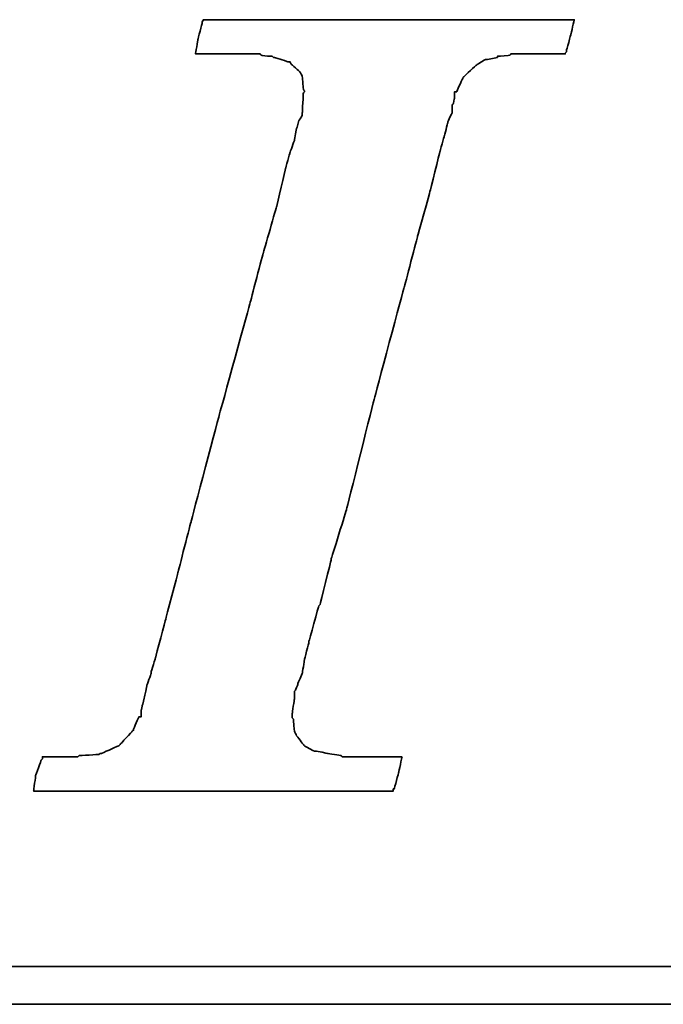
# Model space of a CAD drawing. Header units: millimetres. Extents: x -257 to 3135, y -1556 to 860.
# Tile 77 of 256: x 48.05 to 51.48, y -1263.64 to -1258.4. Entities that reach past the tile are written whole.
import ezdxf

# ---------------------------------------------------------------- set-up
doc = ezdxf.new("R2010")
doc.units = ezdxf.units.MM
doc.layers.add('DIM', color=4, linetype='CONTINUOUS')
doc.layers.add('layer 1', color=7, linetype='CONTINUOUS')

# ---------------------------------------------------------------- blocks, each defined once
blk = doc.blocks.new('TBI MOTION logo(完整正式版)')
at = {"layer": 'layer 1', "color": 22, "lineweight": 35}
for points, knots in [([(-40.59125, -7.94375), (-40.59125, -7.94375), (-40.97375, -7.94375), (-40.97375, -7.94375), (-40.97375, -7.94375), (-40.97375, -7.94375), (-41.38125, -7.94375), (-41.38125, -7.94375), (-41.38125, -7.94375), (-41.38125, -7.94375), (-41.54875, -7.94375), (-41.54875, -7.94375), (-41.54875, -7.94375), (-41.54875, -7.94375), (-41.59875, -7.94375), (-41.59875, -7.94375), (-41.59875, -7.94375), (-41.59875, -7.94375), (-41.88375, -7.94375), (-41.88375, -7.94375), (-41.88375, -7.94375), (-41.88375, -7.94375), (-41.90875, -7.91875), (-41.90875, -7.91875), (-41.90875, -7.91875), (-41.90875, -7.91875), (-42.19875, -7.87125), (-42.19875, -7.87125), (-42.19875, -7.87125), (-42.19875, -7.87125), (-42.43875, -7.82375), (-42.43875, -7.82375), (-42.43875, -7.82375), (-42.43875, -7.82375), (-42.45875, -7.82375), (-42.45875, -7.82375), (-42.45875, -7.82375), (-42.45875, -7.82375), (-42.48625, -7.82375), (-42.48625, -7.82375), (-42.48625, -7.82375), (-42.48625, -7.82375), (-42.67625, -7.72375), (-42.67625, -7.72375), (-42.67625, -7.72375), (-42.67625, -7.72375), (-42.70125, -7.70375), (-42.70125, -7.70375), (-42.70125, -7.70375), (-42.70125, -7.70375), (-42.72375, -7.67875), (-42.72375, -7.67875), (-42.72375, -7.67875), (-42.72375, -7.67875), (-42.86875, -7.48875), (-42.86875, -7.48875), (-42.86875, -7.48875), (-42.86875, -7.48875), (-42.89375, -7.43875), (-42.89375, -7.43875), (-42.89375, -7.43875), (-42.89375, -7.43875), (-42.91875, -7.38875), (-42.91875, -7.38875), (-42.91875, -7.38875), (-42.91875, -7.38875), (-42.93875, -7.12875), (-42.93875, -7.12875), (-42.93875, -7.12875), (-42.93875, -7.12875), (-42.96375, -7.10375), (-42.96375, -7.10375), (-42.96375, -7.10375), (-42.96375, -7.10375), (-42.96375, -7.05375), (-42.96375, -7.05375), (-42.96375, -7.05375), (-42.96375, -7.05375), (-42.96375, -7.00875), (-42.96375, -7.00875), (-42.96375, -7.00875), (-42.96375, -7.00875), (-42.91875, -6.69625), (-42.91875, -6.69625), (-42.91875, -6.69625), (-42.91875, -6.69625), (-42.91875, -6.62375), (-42.91875, -6.62375), (-42.91875, -6.62375), (-42.91875, -6.62375), (-42.91875, -6.59625), (-42.91875, -6.59625), (-42.91875, -6.59625), (-42.91875, -6.59625), (-42.91875, -6.57375), (-42.91875, -6.57375), (-42.91875, -6.57375), (-42.91875, -6.57375), (-42.91875, -6.52875), (-42.91875, -6.52875), (-42.91875, -6.52875), (-42.91875, -6.52875), (-42.89375, -6.50375), (-42.89375, -6.50375), (-42.89375, -6.50375), (-42.89375, -6.50375), (-42.84375, -6.38375), (-42.84375, -6.38375), (-42.84375, -6.38375), (-42.84375, -6.38375), (-42.84375, -6.35875), (-42.84375, -6.35875), (-42.84375, -6.35875), (-42.84375, -6.35875), (-42.74625, -6.14375), (-42.74625, -6.14375), (-42.74625, -6.14375), (-42.74625, -6.14375), (-42.70125, -5.85375), (-42.70125, -5.85375), (-42.70125, -5.85375), (-42.70125, -5.85375), (-42.60375, -5.47125), (-42.60375, -5.47125), (-42.60375, -5.47125), (-42.60375, -5.47125), (-42.60375, -5.44875), (-42.60375, -5.44875), (-42.60375, -5.44875), (-42.60375, -5.44875), (-42.38875, -4.67875), (-42.38875, -4.67875), (-42.38875, -4.67875), (-42.38875, -4.67875), (-42.36375, -4.65375), (-42.36375, -4.65375), (-42.36375, -4.65375), (-42.36375, -4.65375), (-42.12375, -3.69625), (-42.12375, -3.69625), (-42.12375, -3.69625), (-42.12375, -3.69625), (-42.12375, -3.67374), (-42.12375, -3.67374), (-42.12375, -3.67374), (-42.12375, -3.67374), (-41.78875, -2.59374), (-41.78875, -2.59374), (-41.78875, -2.59374), (-41.78875, -2.59374), (-41.18875, -0.19375), (-41.18875, -0.19375), (-41.18875, -0.19375), (-41.18875, -0.19375), (-40.54375, 2.20624), (-40.54375, 2.20624), (-40.54375, 2.20624), (-40.54375, 2.20624), (-40.25375, 3.30875), (-40.25375, 3.30875), (-40.25375, 3.30875), (-40.25375, 3.30875), (-39.98875, 4.27125), (-39.98875, 4.27125), (-39.98875, 4.27125), (-39.98875, 4.27125), (-39.77375, 5.13125), (-39.77375, 5.13125), (-39.77375, 5.13125), (-39.77375, 5.13125), (-39.67875, 5.47125), (-39.67875, 5.47125), (-39.67875, 5.47125), (-39.67875, 5.47125), (-39.60375, 5.75625), (-39.60375, 5.75625), (-39.60375, 5.75625), (-39.60375, 5.75625), (-39.60375, 5.78125), (-39.60375, 5.78125), (-39.60375, 5.78125), (-39.60375, 5.78125), (-39.50875, 5.97125), (-39.50875, 5.97125), (-39.50875, 5.97125), (-39.50875, 5.97125), (-39.50875, 6.13875), (-39.50875, 6.13875), (-39.50875, 6.13875), (-39.50875, 6.13875), (-39.48625, 6.16625), (-39.48625, 6.16625), (-39.48625, 6.16625), (-39.48625, 6.16625), (-39.46125, 6.28625), (-39.46125, 6.28625), (-39.46125, 6.28625), (-39.46125, 6.28625), (-39.46125, 6.42625), (-39.46125, 6.42625), (-39.46125, 6.42625), (-39.46125, 6.42625), (-39.41375, 6.42625), (-39.41375, 6.42625), (-39.41375, 6.42625), (-39.41375, 6.42625), (-39.29375, 6.69125), (-39.29375, 6.69125), (-39.29375, 6.69125), (-39.29375, 6.69125), (-39.26875, 6.74125), (-39.26875, 6.74125), (-39.26875, 6.74125), (-39.26875, 6.74125), (-39.24375, 6.76625), (-39.24375, 6.76625), (-39.24375, 6.76625), (-39.24375, 6.76625), (-38.98375, 7.00624), (-38.98375, 7.00624), (-38.98375, 7.00624), (-38.98375, 7.00624), (-38.95625, 7.02624), (-38.95625, 7.02624), (-38.95625, 7.02624), (-38.95625, 7.02624), (-38.78875, 7.12624), (-38.78875, 7.12624), (-38.78875, 7.12624), (-38.78875, 7.12624), (-38.76375, 7.12624), (-38.76375, 7.12624), (-38.76375, 7.12624), (-38.76375, 7.12624), (-38.74375, 7.12624), (-38.74375, 7.12624), (-38.74375, 7.12624), (-38.74375, 7.12624), (-38.52875, 7.17125), (-38.52875, 7.17125), (-38.52875, 7.17125), (-38.52875, 7.17125), (-38.52875, 7.19624), (-38.52875, 7.19624), (-38.52875, 7.19624), (-38.52875, 7.19624), (-38.50375, 7.19624), (-38.50375, 7.19624), (-38.50375, 7.19624), (-38.50375, 7.19624), (-38.26125, 7.21875), (-38.26125, 7.21875), (-38.26125, 7.21875), (-38.26125, 7.21875), (-38.23875, 7.24624), (-38.23875, 7.24624), (-38.23875, 7.24624), (-38.23875, 7.24624), (-38.21625, 7.24624), (-38.21625, 7.24624), (-38.21625, 7.24624), (-38.21625, 7.24624), (-38.18875, 7.24624), (-38.18875, 7.24624), (-38.18875, 7.24624), (-38.18875, 7.24624), (-37.90375, 7.24624), (-37.90375, 7.24624), (-37.90375, 7.24624), (-37.90375, 7.24624), (-37.85375, 7.24624), (-37.85375, 7.24624), (-37.85375, 7.24624), (-37.85375, 7.24624), (-37.75875, 7.24624), (-37.75875, 7.24624), (-37.75875, 7.24624), (-37.75875, 7.24624), (-37.42375, 7.24624), (-37.42375, 7.24624), (-37.42375, 7.24624), (-37.42375, 7.24624), (-37.08875, 7.24624), (-37.08875, 7.24624), (-37.08875, 7.24624), (-37.08875, 7.24624), (-37.06375, 7.24624), (-37.06375, 7.24624), (-37.06375, 7.24624), (-37.06375, 7.24624), (-37.06375, 7.26624), (-37.06375, 7.26624), (-37.06375, 7.26624), (-37.06375, 7.26624), (-37.03875, 7.29125), (-37.03875, 7.29125), (-37.03875, 7.29125), (-37.03875, 7.29125), (-37.03875, 7.31625), (-37.03875, 7.31625), (-37.03875, 7.31625), (-37.03875, 7.31625), (-36.94125, 7.67625), (-36.94125, 7.67625), (-36.94125, 7.67625), (-36.94125, 7.67625), (-36.86875, 7.98625), (-36.86875, 7.98625), (-36.86875, 7.98625), (-36.86875, 7.98625), (-36.98875, 7.98625), (-36.98875, 7.98625), (-36.98875, 7.98625), (-36.98875, 7.98625), (-37.42375, 7.98625), (-37.42375, 7.98625), (-37.42375, 7.98625), (-37.42375, 7.98625), (-37.94875, 7.98625), (-37.94875, 7.98625), (-37.94875, 7.98625), (-37.94875, 7.98625), (-38.57375, 7.98625), (-38.57375, 7.98625), (-38.57375, 7.98625), (-38.57375, 7.98625), (-39.29375, 7.98625), (-39.29375, 7.98625), (-39.29375, 7.98625), (-39.29375, 7.98625), (-40.82875, 7.98625), (-40.82875, 7.98625), (-40.82875, 7.98625), (-40.82875, 7.98625), (-42.36375, 7.98625), (-42.36375, 7.98625), (-42.36375, 7.98625), (-42.36375, 7.98625), (-43.08375, 7.98625), (-43.08375, 7.98625), (-43.08375, 7.98625), (-43.08375, 7.98625), (-43.70875, 7.98625), (-43.70875, 7.98625), (-43.70875, 7.98625), (-43.70875, 7.98625), (-44.23375, 7.98625), (-44.23375, 7.98625), (-44.23375, 7.98625), (-44.23375, 7.98625), (-44.66875, 7.98625), (-44.66875, 7.98625), (-44.66875, 7.98625), (-44.66875, 7.98625), (-44.88375, 7.98625), (-44.88375, 7.98625), (-44.88375, 7.98625), (-44.88375, 7.98625), (-44.90875, 7.94125), (-44.90875, 7.94125), (-44.90875, 7.94125), (-44.90875, 7.94125), (-44.90875, 7.91625), (-44.90875, 7.91625), (-44.90875, 7.91625), (-44.90875, 7.91625), (-45.00375, 7.55625), (-45.00375, 7.55625), (-45.00375, 7.55625), (-45.00375, 7.55625), (-45.05375, 7.24624), (-45.05375, 7.24624), (-45.05375, 7.24624), (-45.05375, 7.24624), (-44.61875, 7.24624), (-44.61875, 7.24624), (-44.61875, 7.24624), (-44.61875, 7.24624), (-44.11375, 7.24624), (-44.11375, 7.24624), (-44.11375, 7.24624), (-44.11375, 7.24624), (-43.99375, 7.24624), (-43.99375, 7.24624), (-43.99375, 7.24624), (-43.99375, 7.24624), (-43.94625, 7.24624), (-43.94625, 7.24624), (-43.94625, 7.24624), (-43.94625, 7.24624), (-43.92374, 7.24624), (-43.92374, 7.24624), (-43.92374, 7.24624), (-43.92374, 7.24624), (-43.65875, 7.24624), (-43.65875, 7.24624), (-43.65875, 7.24624), (-43.65875, 7.24624), (-43.63875, 7.21875), (-43.63875, 7.21875), (-43.63875, 7.21875), (-43.63875, 7.21875), (-43.46875, 7.19624), (-43.46875, 7.19624), (-43.46875, 7.19624), (-43.46875, 7.19624), (-43.39875, 7.19624), (-43.39875, 7.19624), (-43.39875, 7.19624), (-43.39875, 7.19624), (-43.37125, 7.17125), (-43.37125, 7.17125), (-43.37125, 7.17125), (-43.37125, 7.17125), (-43.34875, 7.17125), (-43.34875, 7.17125), (-43.34875, 7.17125), (-43.34875, 7.17125), (-43.20375, 7.12624), (-43.20375, 7.12624), (-43.20375, 7.12624), (-43.20375, 7.12624), (-43.05875, 7.07624), (-43.05875, 7.07624), (-43.05875, 7.07624), (-43.05875, 7.07624), (-43.01375, 7.07624), (-43.01375, 7.07624), (-43.01375, 7.07624), (-43.01375, 7.07624), (-42.98875, 7.02624), (-42.98875, 7.02624), (-42.98875, 7.02624), (-42.98875, 7.02624), (-42.79875, 6.86125), (-42.79875, 6.86125), (-42.79875, 6.86125), (-42.79875, 6.86125), (-42.77375, 6.81125), (-42.77375, 6.81125), (-42.77375, 6.81125), (-42.77375, 6.81125), (-42.74625, 6.76625), (-42.74625, 6.76625), (-42.74625, 6.76625), (-42.74625, 6.76625), (-42.72375, 6.47625), (-42.72375, 6.47625), (-42.72375, 6.47625), (-42.72375, 6.47625), (-42.70125, 6.45124), (-42.70125, 6.45124), (-42.70125, 6.45124), (-42.70125, 6.45124), (-42.70125, 6.42625), (-42.70125, 6.42625), (-42.70125, 6.42625), (-42.70125, 6.42625), (-42.72375, 6.40625), (-42.72375, 6.40625), (-42.72375, 6.40625), (-42.72375, 6.40625), (-42.74625, 5.97125), (-42.74625, 5.97125), (-42.74625, 5.97125), (-42.74625, 5.97125), (-42.74625, 5.94625), (-42.74625, 5.94625), (-42.74625, 5.94625), (-42.74625, 5.94625), (-42.74625, 5.92625), (-42.74625, 5.92625), (-42.74625, 5.92625), (-42.74625, 5.92625), (-42.77375, 5.87625), (-42.77375, 5.87625), (-42.77375, 5.87625), (-42.77375, 5.87625), (-42.81875, 5.80625), (-42.81875, 5.80625), (-42.81875, 5.80625), (-42.81875, 5.80625), (-42.86875, 5.63625), (-42.86875, 5.63625), (-42.86875, 5.63625), (-42.86875, 5.63625), (-42.91875, 5.39625), (-42.91875, 5.39625), (-42.91875, 5.39625), (-42.91875, 5.39625), (-42.91875, 5.37124), (-42.91875, 5.37124), (-42.91875, 5.37124), (-42.91875, 5.37124), (-43.01375, 5.10874), (-43.01375, 5.10874), (-43.01375, 5.10874), (-43.01375, 5.10874), (-43.10875, 4.77124), (-43.10875, 4.77124), (-43.10875, 4.77124), (-43.10875, 4.77124), (-43.29875, 3.95625), (-43.29875, 3.95625), (-43.29875, 3.95625), (-43.29875, 3.95625), (-43.58875, 2.95125), (-43.58875, 2.95125), (-43.58875, 2.95125), (-43.58875, 2.95125), (-43.87375, 1.87125), (-43.87375, 1.87125), (-43.87375, 1.87125), (-43.87375, 1.87125), (-44.52625, -0.50374), (-44.52625, -0.50374), (-44.52625, -0.50374), (-44.52625, -0.50374), (-45.14875, -2.85375), (-45.14875, -2.85375), (-45.14875, -2.85375), (-45.14875, -2.85375), (-45.43375, -3.95875), (-45.43375, -3.95875), (-45.43375, -3.95875), (-45.43375, -3.95875), (-45.69875, -4.96875), (-45.69875, -4.96875), (-45.69875, -4.96875), (-45.69875, -4.96875), (-45.91375, -5.78375), (-45.91375, -5.78375), (-45.91375, -5.78375), (-45.91375, -5.78375), (-46.01375, -6.11875), (-46.01375, -6.11875), (-46.01375, -6.11875), (-46.01375, -6.11875), (-46.01375, -6.14375), (-46.01375, -6.14375), (-46.01375, -6.14375), (-46.01375, -6.14375), (-46.10875, -6.40875), (-46.10875, -6.40875), (-46.10875, -6.40875), (-46.10875, -6.40875), (-46.15375, -6.64875), (-46.15375, -6.64875), (-46.15375, -6.64875), (-46.15375, -6.64875), (-46.20375, -6.83875), (-46.20375, -6.83875), (-46.20375, -6.83875), (-46.20375, -6.83875), (-46.22875, -6.93375), (-46.22875, -6.93375), (-46.22875, -6.93375), (-46.22875, -6.93375), (-46.22875, -7.07875), (-46.22875, -7.07875), (-46.22875, -7.07875), (-46.22875, -7.07875), (-46.27375, -7.07875), (-46.27375, -7.07875), (-46.27375, -7.07875), (-46.27375, -7.07875), (-46.39375, -7.34375), (-46.39375, -7.34375), (-46.39375, -7.34375), (-46.39375, -7.34375), (-46.39375, -7.36875), (-46.39375, -7.36875), (-46.39375, -7.36875), (-46.39375, -7.36875), (-46.42125, -7.38875), (-46.42125, -7.38875), (-46.42125, -7.38875), (-46.42125, -7.38875), (-46.68375, -7.67875), (-46.68375, -7.67875), (-46.68375, -7.67875), (-46.68375, -7.67875), (-46.70875, -7.70375), (-46.70875, -7.70375), (-46.70875, -7.70375), (-46.70875, -7.70375), (-46.75375, -7.72375), (-46.75375, -7.72375), (-46.75375, -7.72375), (-46.75375, -7.72375), (-47.08875, -7.87125), (-47.08875, -7.87125), (-47.08875, -7.87125), (-47.08875, -7.87125), (-47.11625, -7.87125), (-47.11625, -7.87125), (-47.11625, -7.87125), (-47.11625, -7.87125), (-47.13875, -7.89375), (-47.13875, -7.89375), (-47.13875, -7.89375), (-47.13875, -7.89375), (-47.56875, -7.91875), (-47.56875, -7.91875), (-47.56875, -7.91875), (-47.56875, -7.91875), (-47.59625, -7.94375), (-47.59625, -7.94375), (-47.59625, -7.94375), (-47.59625, -7.94375), (-47.64375, -7.94375), (-47.64375, -7.94375), (-47.64375, -7.94375), (-47.64375, -7.94375), (-47.73625, -7.94375), (-47.73625, -7.94375), (-47.73625, -7.94375), (-47.73625, -7.94375), (-48.07375, -7.94375), (-48.07375, -7.94375), (-48.07375, -7.94375), (-48.07375, -7.94375), (-48.36125, -7.94375), (-48.36125, -7.94375), (-48.36125, -7.94375), (-48.36125, -7.94375), (-48.36125, -7.96625), (-48.36125, -7.96625), (-48.36125, -7.96625), (-48.36125, -7.96625), (-48.36125, -7.99125), (-48.36125, -7.99125), (-48.36125, -7.99125), (-48.36125, -7.99125), (-48.38875, -8.01375), (-48.38875, -8.01375), (-48.38875, -8.01375), (-48.38875, -8.01375), (-48.50875, -8.34875), (-48.50875, -8.34875), (-48.50875, -8.34875), (-48.50875, -8.34875), (-48.55375, -8.68625), (-48.55375, -8.68625), (-48.55375, -8.68625), (-48.55375, -8.68625), (-48.45875, -8.68625), (-48.45875, -8.68625), (-48.45875, -8.68625), (-48.45875, -8.68625), (-48.07375, -8.68625), (-48.07375, -8.68625), (-48.07375, -8.68625), (-48.07375, -8.68625), (-47.52375, -8.68625), (-47.52375, -8.68625), (-47.52375, -8.68625), (-47.52375, -8.68625), (-46.92375, -8.68625), (-46.92375, -8.68625), (-46.92375, -8.68625), (-46.92375, -8.68625), (-46.25375, -8.68625), (-46.25375, -8.68625), (-46.25375, -8.68625), (-46.25375, -8.68625), (-46.20375, -8.68625), (-46.20375, -8.68625), (-46.20375, -8.68625), (-46.20375, -8.68625), (-44.71375, -8.68625), (-44.71375, -8.68625), (-44.71375, -8.68625), (-44.71375, -8.68625), (-43.22875, -8.68625), (-43.22875, -8.68625), (-43.22875, -8.68625), (-43.22875, -8.68625), (-42.55875, -8.68625), (-42.55875, -8.68625), (-42.55875, -8.68625), (-42.55875, -8.68625), (-42.50875, -8.68625), (-42.50875, -8.68625), (-42.50875, -8.68625), (-42.50875, -8.68625), (-41.93375, -8.68625), (-41.93375, -8.68625), (-41.93375, -8.68625), (-41.93375, -8.68625), (-41.38125, -8.68625), (-41.38125, -8.68625), (-41.38125, -8.68625), (-41.38125, -8.68625), (-40.97375, -8.68625), (-40.97375, -8.68625), (-40.97375, -8.68625), (-40.97375, -8.68625), (-40.78125, -8.68625), (-40.78125, -8.68625), (-40.78125, -8.68625), (-40.78125, -8.68625), (-40.78125, -8.63875), (-40.78125, -8.63875), (-40.78125, -8.63875), (-40.78125, -8.63875), (-40.75875, -8.63875), (-40.75875, -8.63875), (-40.75875, -8.63875), (-40.75875, -8.63875), (-40.66375, -8.27875), (-40.66375, -8.27875), (-40.66375, -8.27875), (-40.66375, -8.27875), (-40.59125, -7.94375), (-40.59125, -7.94375)], [0, 0, 0, 0, 0.00558659, 0.00558659, 0.00558659, 0.0055866, 0.01117318, 0.01117318, 0.01117318, 0.01117319, 0.01675978, 0.01675978, 0.01675978, 0.01675979, 0.02234637, 0.02234637, 0.02234637, 0.02234638, 0.02793296, 0.02793296, 0.02793296, 0.02793297, 0.03351955, 0.03351955, 0.03351955, 0.03351956, 0.03910615, 0.03910615, 0.03910615, 0.03910616, 0.04469274, 0.04469274, 0.04469274, 0.04469275, 0.05027933, 0.05027933, 0.05027933, 0.05027934, 0.05586592, 0.05586592, 0.05586592, 0.05586593, 0.06145251, 0.06145251, 0.06145251, 0.06145252, 0.06703911, 0.06703911, 0.06703911, 0.06703912, 0.0726257, 0.0726257, 0.0726257, 0.07262571, 0.07821229, 0.07821229, 0.07821229, 0.0782123, 0.08379888, 0.08379888, 0.08379888, 0.08379889, 0.08938547, 0.08938547, 0.08938547, 0.08938548, 0.09497207, 0.09497207, 0.09497207, 0.09497208, 0.10055866, 0.10055866, 0.10055866, 0.10055867, 0.10614525, 0.10614525, 0.10614525, 0.10614526, 0.11173184, 0.11173184, 0.11173184, 0.11173185, 0.11731844, 0.11731844, 0.11731844, 0.11731845, 0.12290503, 0.12290503, 0.12290503, 0.12290504, 0.12849162, 0.12849162, 0.12849162, 0.12849163, 0.13407821, 0.13407821, 0.13407821, 0.13407822, 0.1396648, 0.1396648, 0.1396648, 0.13966481, 0.1452514, 0.1452514, 0.1452514, 0.14525141, 0.15083799, 0.15083799, 0.15083799, 0.150838, 0.15642458, 0.15642458, 0.15642458, 0.15642459, 0.16201117, 0.16201117, 0.16201117, 0.16201118, 0.16759777, 0.16759777, 0.16759777, 0.16759778, 0.17318436, 0.17318436, 0.17318436, 0.17318437, 0.17877095, 0.17877095, 0.17877095, 0.17877096, 0.18435754, 0.18435754, 0.18435754, 0.18435755, 0.18994413, 0.18994413, 0.18994413, 0.18994414, 0.19553073, 0.19553073, 0.19553073, 0.19553074, 0.20111732, 0.20111732, 0.20111732, 0.20111733, 0.20670391, 0.20670391, 0.20670391, 0.20670392, 0.2122905, 0.2122905, 0.2122905, 0.21229051, 0.21787709, 0.21787709, 0.21787709, 0.2178771, 0.22346369, 0.22346369, 0.22346369, 0.2234637, 0.22905028, 0.22905028, 0.22905028, 0.22905029, 0.23463687, 0.23463687, 0.23463687, 0.23463688, 0.24022346, 0.24022346, 0.24022346, 0.24022347, 0.24581006, 0.24581006, 0.24581006, 0.24581007, 0.25139665, 0.25139665, 0.25139665, 0.25139666, 0.25698324, 0.25698324, 0.25698324, 0.25698325, 0.26256983, 0.26256983, 0.26256983, 0.26256984, 0.26815642, 0.26815642, 0.26815642, 0.26815643, 0.27374302, 0.27374302, 0.27374302, 0.27374303, 0.27932961, 0.27932961, 0.27932961, 0.27932962, 0.2849162, 0.2849162, 0.2849162, 0.28491621, 0.29050279, 0.29050279, 0.29050279, 0.2905028, 0.29608939, 0.29608939, 0.29608939, 0.2960894, 0.30167598, 0.30167598, 0.30167598, 0.30167599, 0.30726257, 0.30726257, 0.30726257, 0.30726258, 0.31284916, 0.31284916, 0.31284916, 0.31284917, 0.31843575, 0.31843575, 0.31843575, 0.31843576, 0.32402235, 0.32402235, 0.32402235, 0.32402236, 0.32960894, 0.32960894, 0.32960894, 0.32960895, 0.33519553, 0.33519553, 0.33519553, 0.33519554, 0.34078212, 0.34078212, 0.34078212, 0.34078213, 0.34636872, 0.34636872, 0.34636872, 0.34636873, 0.35195531, 0.35195531, 0.35195531, 0.35195532, 0.3575419, 0.3575419, 0.3575419, 0.35754191, 0.36312849, 0.36312849, 0.36312849, 0.3631285, 0.36871508, 0.36871508, 0.36871508, 0.36871509, 0.37430168, 0.37430168, 0.37430168, 0.37430169, 0.37988827, 0.37988827, 0.37988827, 0.37988828, 0.38547486, 0.38547486, 0.38547486, 0.38547487, 0.39106145, 0.39106145, 0.39106145, 0.39106146, 0.39664804, 0.39664804, 0.39664804, 0.39664805, 0.40223464, 0.40223464, 0.40223464, 0.40223465, 0.40782123, 0.40782123, 0.40782123, 0.40782124, 0.41340782, 0.41340782, 0.41340782, 0.41340783, 0.41899441, 0.41899441, 0.41899441, 0.41899442, 0.42458101, 0.42458101, 0.42458101, 0.42458102, 0.4301676, 0.4301676, 0.4301676, 0.43016761, 0.43575419, 0.43575419, 0.43575419, 0.4357542, 0.44134078, 0.44134078, 0.44134078, 0.44134079, 0.44692737, 0.44692737, 0.44692737, 0.44692738, 0.45251397, 0.45251397, 0.45251397, 0.45251398, 0.45810056, 0.45810056, 0.45810056, 0.45810057, 0.46368715, 0.46368715, 0.46368715, 0.46368716, 0.46927374, 0.46927374, 0.46927374, 0.46927375, 0.47486034, 0.47486034, 0.47486034, 0.47486035, 0.48044693, 0.48044693, 0.48044693, 0.48044694, 0.48603352, 0.48603352, 0.48603352, 0.48603353, 0.49162011, 0.49162011, 0.49162011, 0.49162012, 0.4972067, 0.4972067, 0.4972067, 0.49720671, 0.5027933, 0.5027933, 0.5027933, 0.50279331, 0.50837989, 0.50837989, 0.50837989, 0.5083799, 0.51396648, 0.51396648, 0.51396648, 0.51396649, 0.51955307, 0.51955307, 0.51955307, 0.51955308, 0.52513966, 0.52513966, 0.52513966, 0.52513967, 0.53072626, 0.53072626, 0.53072626, 0.53072627, 0.53631285, 0.53631285, 0.53631285, 0.53631286, 0.54189944, 0.54189944, 0.54189944, 0.54189945, 0.54748603, 0.54748603, 0.54748603, 0.54748604, 0.55307263, 0.55307263, 0.55307263, 0.55307264, 0.55865922, 0.55865922, 0.55865922, 0.55865923, 0.56424581, 0.56424581, 0.56424581, 0.56424582, 0.5698324, 0.5698324, 0.5698324, 0.56983241, 0.57541899, 0.57541899, 0.57541899, 0.575419, 0.58100559, 0.58100559, 0.58100559, 0.5810056, 0.58659218, 0.58659218, 0.58659218, 0.58659219, 0.59217877, 0.59217877, 0.59217877, 0.59217878, 0.59776536, 0.59776536, 0.59776536, 0.59776537, 0.60335196, 0.60335196, 0.60335196, 0.60335197, 0.60893855, 0.60893855, 0.60893855, 0.60893856, 0.61452514, 0.61452514, 0.61452514, 0.61452515, 0.62011173, 0.62011173, 0.62011173, 0.62011174, 0.62569832, 0.62569832, 0.62569832, 0.62569833, 0.63128492, 0.63128492, 0.63128492, 0.63128493, 0.63687151, 0.63687151, 0.63687151, 0.63687152, 0.6424581, 0.6424581, 0.6424581, 0.64245811, 0.64804469, 0.64804469, 0.64804469, 0.6480447, 0.65363128, 0.65363128, 0.65363128, 0.65363129, 0.65921788, 0.65921788, 0.65921788, 0.65921789, 0.66480447, 0.66480447, 0.66480447, 0.66480448, 0.67039106, 0.67039106, 0.67039106, 0.67039107, 0.67597765, 0.67597765, 0.67597765, 0.67597766, 0.68156425, 0.68156425, 0.68156425, 0.68156426, 0.68715084, 0.68715084, 0.68715084, 0.68715085, 0.69273743, 0.69273743, 0.69273743, 0.69273744, 0.69832402, 0.69832402, 0.69832402, 0.69832403, 0.70391061, 0.70391061, 0.70391061, 0.70391062, 0.70949721, 0.70949721, 0.70949721, 0.70949722, 0.7150838, 0.7150838, 0.7150838, 0.71508381, 0.72067039, 0.72067039, 0.72067039, 0.7206704, 0.72625698, 0.72625698, 0.72625698, 0.72625699, 0.73184358, 0.73184358, 0.73184358, 0.73184359, 0.73743017, 0.73743017, 0.73743017, 0.73743018, 0.74301676, 0.74301676, 0.74301676, 0.74301677, 0.74860335, 0.74860335, 0.74860335, 0.74860336, 0.75418994, 0.75418994, 0.75418994, 0.75418995, 0.75977654, 0.75977654, 0.75977654, 0.75977655, 0.76536313, 0.76536313, 0.76536313, 0.76536314, 0.77094972, 0.77094972, 0.77094972, 0.77094973, 0.77653631, 0.77653631, 0.77653631, 0.77653632, 0.78212291, 0.78212291, 0.78212291, 0.78212292, 0.7877095, 0.7877095, 0.7877095, 0.78770951, 0.79329609, 0.79329609, 0.79329609, 0.7932961, 0.79888268, 0.79888268, 0.79888268, 0.79888269, 0.80446927, 0.80446927, 0.80446927, 0.80446928, 0.81005587, 0.81005587, 0.81005587, 0.81005588, 0.81564246, 0.81564246, 0.81564246, 0.81564247, 0.82122905, 0.82122905, 0.82122905, 0.82122906, 0.82681564, 0.82681564, 0.82681564, 0.82681565, 0.83240223, 0.83240223, 0.83240223, 0.83240224, 0.83798883, 0.83798883, 0.83798883, 0.83798884, 0.84357542, 0.84357542, 0.84357542, 0.84357543, 0.84916201, 0.84916201, 0.84916201, 0.84916202, 0.8547486, 0.8547486, 0.8547486, 0.85474861, 0.8603352, 0.8603352, 0.8603352, 0.86033521, 0.86592179, 0.86592179, 0.86592179, 0.8659218, 0.87150838, 0.87150838, 0.87150838, 0.87150839, 0.87709497, 0.87709497, 0.87709497, 0.87709498, 0.88268156, 0.88268156, 0.88268156, 0.88268157, 0.88826816, 0.88826816, 0.88826816, 0.88826817, 0.89385475, 0.89385475, 0.89385475, 0.89385476, 0.89944134, 0.89944134, 0.89944134, 0.89944135, 0.90502793, 0.90502793, 0.90502793, 0.90502794, 0.91061453, 0.91061453, 0.91061453, 0.91061454, 0.91620112, 0.91620112, 0.91620112, 0.91620113, 0.92178771, 0.92178771, 0.92178771, 0.92178772, 0.9273743, 0.9273743, 0.9273743, 0.92737431, 0.93296089, 0.93296089, 0.93296089, 0.9329609, 0.93854749, 0.93854749, 0.93854749, 0.9385475, 0.94413408, 0.94413408, 0.94413408, 0.94413409, 0.94972067, 0.94972067, 0.94972067, 0.94972068, 0.95530726, 0.95530726, 0.95530726, 0.95530727, 0.96089385, 0.96089385, 0.96089385, 0.96089386, 0.96648045, 0.96648045, 0.96648045, 0.96648046, 0.97206704, 0.97206704, 0.97206704, 0.97206705, 0.97765363, 0.97765363, 0.97765363, 0.97765364, 0.98324022, 0.98324022, 0.98324022, 0.98324023, 0.98882682, 0.98882682, 0.98882682, 0.98882683, 0.99441341, 0.99441341, 0.99441341, 0.99441342, 1, 1, 1, 1]), ([(75.90875, -9.47875), (75.90875, -9.47875), (75.90875, -12.28625), (75.90875, -12.28625), (75.90875, -12.28625), (75.90875, -12.28625), (75.90875, -12.47875), (75.90875, -12.47875), (75.90875, -12.47875), (75.90875, -12.47875), (75.71625, -12.47875), (75.71625, -12.47875), (75.71625, -12.47875), (75.71625, -12.47875), (-88.32875, -12.47875), (-88.32875, -12.47875), (-88.32875, -12.47875), (-88.32875, -12.47875), (-88.32875, -13.29375), (-88.32875, -13.29375), (-88.32875, -13.29375), (-88.32875, -13.29375), (82.89125, -13.29375), (82.89125, -13.29375), (82.89125, -13.29375), (82.89125, -13.29375), (75.90875, -9.47875), (75.90875, -9.47875)], [0, 0, 0, 0, 0.14285714, 0.14285714, 0.14285714, 0.14285715, 0.28571429, 0.28571429, 0.28571429, 0.2857143, 0.42857143, 0.42857143, 0.42857143, 0.42857144, 0.57142857, 0.57142857, 0.57142857, 0.57142858, 0.71428571, 0.71428571, 0.71428571, 0.71428572, 0.85714286, 0.85714286, 0.85714286, 0.85714287, 1, 1, 1, 1])]:
    blk.add_open_spline(points, degree=3, knots=knots, dxfattribs=at)

msp = doc.modelspace()

# ---------------------------------------------------------------- block references
at = {"layer": 'DIM', "color": 7, "xscale": 0.246592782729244, "yscale": 0.246592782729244, "zscale": 0.246592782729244}
msp.add_blockref('TBI MOTION logo(完整正式版)', (60.0971, -1260.3654), dxfattribs=at)

doc.saveas('drawing.dxf')
